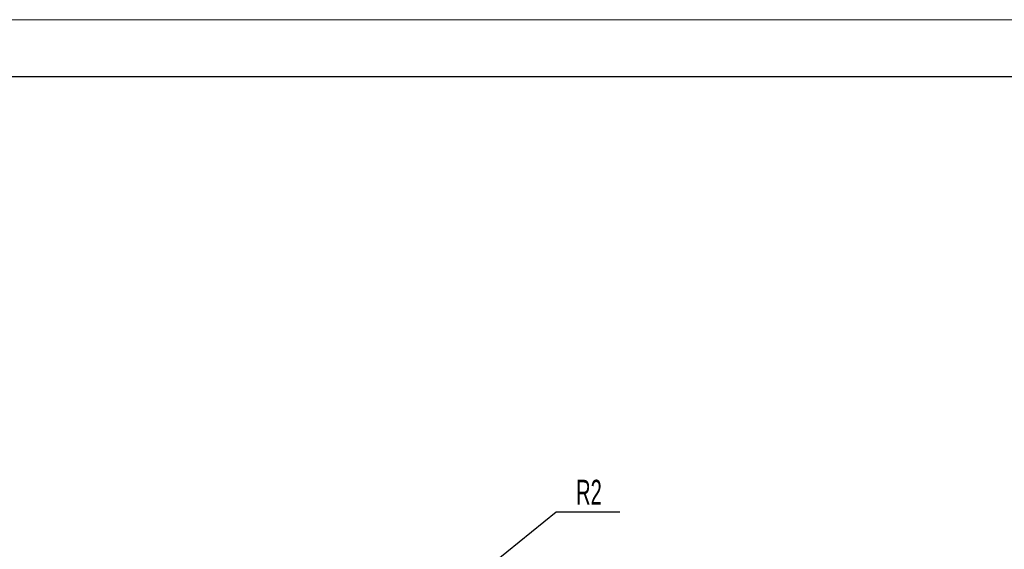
# Model space of a CAD drawing. Header units: millimetres. Extents: x 0 to 381, y 0 to 210.
# Tile 10 of 11: x 164 to 243, y 167 to 210. Entities that reach past the tile are written whole.
import ezdxf

# ---------------------------------------------------------------- set-up
doc = ezdxf.new("R2010")
doc.units = ezdxf.units.MM
doc.layers.add('标注层', color=3, linetype='Continuous')
doc.styles.add('SLDTEXTSTYLE6', font='TXT', dxfattribs={"width": 0.605})
doc.dimstyles.new('SLDDIMSTYLE7', dxfattribs={"dimtxt": 2, "dimasz": 2, "dimexe": 0, "dimexo": 0.0625, "dimgap": 0.5, "dimtad": 0, "dimtih": 1, "dimtoh": 1, "dimlfac": 1.5, "dimrnd": 1e-09, "dimzin": 12, "dimdsep": 46, "dimtxsty": 'SLDTEXTSTYLE6', "dimsah": 1, "dimcen": 0, "dimadec": 0, "dimazin": 3, "dimtfac": 1, "dimtofl": 0, "dimtmove": 0, "dimatfit": 3, "dimfxl": 0, "dimfrac": 2, "dimtolj": 1, "dimtzin": 12, "dimarcsym": 0})

# ---------------------------------------------------------------- blocks, each defined once
blk = doc.blocks.new('_D_9')
at = {"layer": '标注层'}
for p, q in [((200.405, 164.927), (207.29, 170.484)), ((207.29, 170.484), (212.388, 170.484)), ((199.368, 164.09), (200.405, 164.927))]:
    blk.add_line(p, q, dxfattribs=at)
blk.add_solid([(200.405, 164.927), (198.692, 163.866), (199.006, 163.477)], dxfattribs=at)
at = {"layer": '标注层', "insert": (208.877, 173.062), "char_height": 2, "attachment_point": 1, "style": 'SLDTEXTSTYLE6'}
blk.add_mtext('R2', dxfattribs=at)

msp = doc.modelspace()

# ---------------------------------------------------------------- linework, layer by layer
at = {"color": 1, "linetype": 'Continuous', "lineweight": 18}
msp.add_line((-0.006573, 209.99938), (296.993427, 209.99938), dxfattribs=at)
at = {"color": 190, "linetype": 'Continuous', "lineweight": 25}
msp.add_line((25.726191, 205.430028), (292.726191, 205.430028), dxfattribs=at)

# ---------------------------------------------------------------- dimensions: what is measured, and where the dimension line sits
at = {"layer": '标注层'}
dim = msp.add_radius_dim(center=(199.367866, 164.089984), mpoint=(200.4054, 164.927421), dimstyle='SLDDIMSTYLE7', dxfattribs=at)
dim.commit()
dim.dimension.update_dxf_attribs({"geometry": '_D_9', "text_midpoint": (210.632694, 172.0187), "dimtype": 164})

doc.saveas('drawing.dxf')
